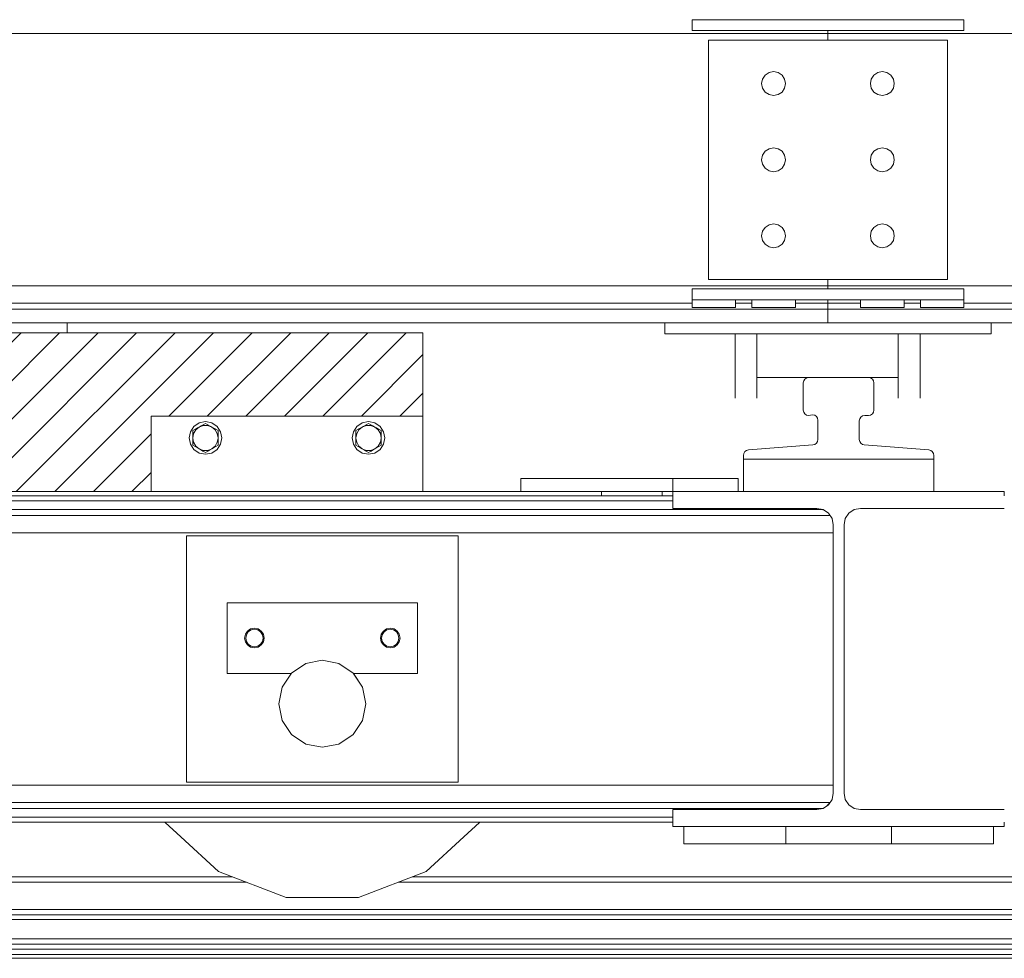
# Model space of a CAD drawing. Header units: millimetres. Extents: x 53056 to 116131, y -669674 to -625124.
# Tile 253 of 256: x 74194 to 75100, y -635887 to -635024. Entities that reach past the tile are written whole.
import ezdxf

# ---------------------------------------------------------------- set-up
doc = ezdxf.new("R2010")
doc.units = ezdxf.units.MM
doc.header["$MEASUREMENT"] = 0
doc.linetypes.add('DGN Style 1', pattern=[536.1990872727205, 0.8921781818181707, -535.3069090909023])
for name, color, linetype, lineweight in [('Main Cradle', 7, 'Continuous', 0), ('Main Cradle Blocks', 7, 'Continuous', 0), ('Main Cradle Rails', 7, 'Continuous', 0), ('Side Cradle Hydraulic Arm Support', 7, 'Continuous', 0), ('Side Cradle Stbd', 7, 'Continuous', 0)]:
    doc.layers.add(name, color=color, linetype=linetype, lineweight=lineweight)

# ---------------------------------------------------------------- blocks, each defined once
blk = doc.blocks.new('*U55')
at = {"linetype": 'Continuous', "lineweight": 0}
h = blk.add_hatch(dxfattribs=at)
h.set_pattern_fill('HATCH', color=30, style=0, pattern_type=2)
h.set_pattern_definition([(45, (-10474.299077, 12023.417446), (-17.71895608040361, 17.71895608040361), [])])
h.paths.add_polyline_path([(-10278.75592507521, 11940.97758303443), (-10278.75592507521, 12010.35817203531), (-10028.75592507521, 12010.35817203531), (-10028.75592507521, 12087.07755214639), (-10346.23674911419, 12087.07755214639), (-10355.95455786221, 12087.07755214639), (-10655.95455786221, 12087.07755214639), (-10828.75592507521, 12087.07755214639), (-10828.75592507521, 12010.35817203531), (-10703.75592507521, 12010.35817203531), (-10703.75592507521, 11940.97755214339), (-10346.23674911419, 11940.97755214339)])
at = {"color": 30, "linetype": 'Continuous', "lineweight": 0, "flags": 128}
blk.add_lwpolyline([(-10278.75592507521, 11940.97758303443), (-10278.75592507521, 12010.35817203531), (-10028.75592507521, 12010.35817203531), (-10028.75592507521, 12087.07755214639), (-10346.23674911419, 12087.07755214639), (-10355.95455786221, 12087.07755214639), (-10655.95455786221, 12087.07755214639), (-10828.75592507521, 12087.07755214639), (-10828.75592507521, 12010.35817203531), (-10703.75592507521, 12010.35817203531), (-10703.75592507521, 11940.97755214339), (-10346.23674911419, 11940.97755214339), (-10278.75592507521, 11940.97758303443)], close=True, dxfattribs=at)
at = {"layer": 'Main Cradle', "color": 7, "linetype": 'Continuous', "lineweight": 0}
for p, q in [((-9733.755925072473, 11940.97755214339), (-9733.755925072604, 11970.97755214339)), ((-9558.755925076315, 11940.97755214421), (-9558.755925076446, 11970.97755214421)), ((-9938.65951415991, 11940.97755214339), (-9938.65951415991, 11952.97755214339)), ((-9938.655925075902, 11940.97755214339), (-9938.655925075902, 11952.97755214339)), ((-9798.655925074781, 11940.97758324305), (-9798.655925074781, 11952.97755214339)), ((-9738.655925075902, 11940.97758303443), (-9738.655925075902, 11952.97755214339)), ((-11803.85230509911, 11940.97755214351), (-10346.23674911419, 11940.97755214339)), ((-10346.23674931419, 11940.97755214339), (-9938.65951415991, 11940.97755214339)), ((-9864.433065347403, 11940.97752125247), (-9864.433065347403, 11937.07758303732)), ((-9808.655925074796, 11940.97752125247), (-9808.655925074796, 11937.07758303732)), ((-10346.23674911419, 11937.07755214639), (-11943.855925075, 11937.07755214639)), ((-9798.655925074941, 11937.07755214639), (-10346.23674931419, 11937.07755214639)), ((-10054.56713735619, 11924.48560870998), (-10346.23674931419, 11924.48560870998)), ((-9660.91651307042, 11924.48560870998), (-10054.56713735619, 11924.48560870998)), ((-9659.684301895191, 11923.81589246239), (-9660.603684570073, 11924.39429550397)), ((-9660.586494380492, 11924.41871820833), (-9660.581028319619, 11924.41498905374)), ((-9655.701335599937, 11921.08587711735), (-9655.845727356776, 11921.25103895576)), ((-9655.702352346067, 11921.08657078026), (-9655.701335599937, 11921.08587711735)), ((-9655.404688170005, 11920.74655833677), (-9655.701335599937, 11921.08587711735)), ((-10139.22592507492, 11919.05730642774), (-10346.23674931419, 11919.05730642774)), ((-9654.275966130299, 11919.05730642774), (-10139.22592507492, 11919.05730642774)), ((-10139.22592507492, 11903.10817468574), (-10346.23674931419, 11903.10817468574)), ((-9651.205955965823, 11903.10817468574), (-10139.22592507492, 11903.10817468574)), ((-9996.255902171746, 11900.30945071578), (-10246.25590217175, 11900.30944724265)), ((-10246.25590217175, 11900.30944724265), (-10246.25589902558, 11673.84921775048)), ((-9996.255899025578, 11673.84922122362), (-9996.255902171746, 11900.30945071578)), ((-10033.75587666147, 11838.87933550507), (-10208.75587666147, 11838.87933307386)), ((-10208.75587666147, 11838.87933307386), (-10208.75587575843, 11773.87933307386)), ((-10033.75587575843, 11773.87933550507), (-10033.75587666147, 11838.87933550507)), ((-10183.75585292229, 11815.3793395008), (-10187.20000380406, 11814.69425524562)), ((-10189.41271717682, 11800.72247642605), (-10191.14689922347, 11803.31786319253)), ((-10058.75590397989, 11797.37934039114), (-10062.2000548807, 11798.06442455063)), ((-10058.75591420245, 11798.37933249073), (-10061.81738166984, 11798.98829618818)), ((-10055.31175309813, 11798.06442464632), (-10058.75590397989, 11797.37934039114)), ((-10208.75587575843, 11773.87933307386), (-10149.8216971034, 11773.8793338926)), ((-10149.82166013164, 11773.8793340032), (-10149.82166015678, 11773.87933405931)), ((-10149.82166008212, 11773.8793338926), (-10149.82166013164, 11773.8793340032)), ((-10149.54033362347, 11774.16348829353), (-10149.82165935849, 11773.87933497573)), ((-10149.82165935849, 11773.87933497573), (-10149.82165936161, 11773.87933498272)), ((-10084.30076728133, 11761.18666968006), (-10092.97167135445, 11774.16359429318)), ((-10092.69023835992, 11773.87933577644), (-10092.69023835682, 11773.87933576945)), ((-10092.69023771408, 11773.87933485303), (-10092.69023766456, 11773.87933474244)), ((-10092.69023766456, 11773.87933474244), (-10092.69023763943, 11773.87933468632)), ((-10092.69020061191, 11773.87933468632), (-10033.75587575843, 11773.87933550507)), ((-10085.0231241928, 11762.27954386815), (-10084.30505988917, 11761.19316421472)), ((-10084.30506001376, 11761.19316449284), (-10084.33911946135, 11761.24469398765)), ((-10081.25592684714, 11745.87946510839), (-10084.30068330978, 11761.18648840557)), ((-10149.54017035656, 11717.59502757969), (-10136.5632851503, 11708.92415035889)), ((-10136.5632851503, 11708.92415035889), (-10121.25594781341, 11705.8793318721)), ((-10246.25589902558, 11673.84921775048), (-9996.255899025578, 11673.84922122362)), ((-9652.365936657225, 11657.96182460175), (-9652.358409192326, 11657.98378156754)), ((-10139.22592507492, 11655.09779786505), (-10346.23674931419, 11655.09779786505)), ((-9654.275966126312, 11655.09779786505), (-10139.22592507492, 11655.09779786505)), ((-9660.59715863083, 11649.75078222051), (-9660.434404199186, 11649.83800948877)), ((-9656.720321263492, 11652.31968036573), (-9655.831606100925, 11653.20383362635)), ((-9655.831606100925, 11653.20383362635), (-9654.966184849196, 11654.06481254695)), ((-9798.655925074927, 11633.17755214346), (-9798.655925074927, 11641.69492971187)), ((-10346.23674911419, 11637.07755214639), (-11943.85592507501, 11637.07755214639)), ((-9798.655925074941, 11637.07755214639), (-10346.23674931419, 11637.07755214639)), ((-10266.0536230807, 11637.07752125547), (-10265.85665197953, 11636.68194997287)), ((-10265.85660172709, 11636.68189659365), (-10251.39858442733, 11623.50167268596)), ((-9788.655925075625, 11633.17752125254), (-9788.655925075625, 11623.50167268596)), ((-9694.854157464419, 11633.17752125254), (-9694.854157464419, 11623.50167268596)), ((-9597.65769268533, 11633.17752125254), (-9597.65769268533, 11623.50167268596)), ((-9503.85592507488, 11633.17752125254), (-9503.85592507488, 11623.50167268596)), ((-10251.39858464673, 11623.50167288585), (-10216.645430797, 11591.8199879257)), ((-10025.86636613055, 11591.81999056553), (-9991.113217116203, 11623.50167288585)), ((-9788.655925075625, 11623.50167288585), (-9788.655925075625, 11617.17755214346)), ((-9694.854157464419, 11623.50167288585), (-9694.854157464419, 11617.17755214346)), ((-9597.65769268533, 11623.50167288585), (-9597.65769268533, 11617.17755214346)), ((-9503.85592507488, 11623.50167288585), (-9503.85592507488, 11617.17755214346)), ((-10087.96046108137, 11567.76460903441), (-10025.86636613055, 11591.81999056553))]:
    blk.add_line(p, q, dxfattribs=at)
at = {"layer": 'Main Cradle', "color": 7, "linetype": 'Continuous', "lineweight": 0, "flags": 128}
for points in [[(-9733.755925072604, 11970.97755214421), (-9733.755925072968, 11970.97755214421), (-9733.755925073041, 11974.35030680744), (-9733.411479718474, 11976.17398741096), (-9732.425600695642, 11977.74640468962), (-9730.93412058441, 11978.85091391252), (-9729.142532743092, 11979.33533785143), (-9669.8693174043, 11983.93219581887), (-9668.077729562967, 11984.41661975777), (-9666.58624945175, 11985.52112898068), (-9665.600370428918, 11987.09354625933), (-9665.255925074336, 11988.91722686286), (-9665.255925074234, 12006.61005514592), (-9665.623198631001, 12008.49097133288), (-9666.671063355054, 12010.09556320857), (-9668.245578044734, 12011.18810110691), (-9670.115431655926, 12011.60808091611), (-9672.005925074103, 12011.29380364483), (-9673.896418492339, 12010.97952637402), (-9675.766272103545, 12011.39950618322), (-9677.340786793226, 12012.49204408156), (-9678.388651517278, 12014.09663595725), (-9678.755925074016, 12015.97755214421), (-9678.75592507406, 12040.97755214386), (-9678.375322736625, 12042.89096930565), (-9677.29145898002, 12044.51308604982), (-9675.669342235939, 12045.59694980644), (-9673.755925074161, 12045.97755214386), (-9618.755925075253, 12045.97755214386), (-9616.842507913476, 12045.59694980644), (-9615.220391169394, 12044.51308604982), (-9614.13652741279, 12042.89096930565), (-9613.755925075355, 12040.97755214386), (-9613.755925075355, 12015.97755214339), (-9614.13652741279, 12014.0641349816), (-9615.220391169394, 12012.44201823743), (-9616.842507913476, 12011.35815448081), (-9618.755925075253, 12010.97755214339), (-9622.255925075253, 12010.97755214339), (-9624.16934223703, 12010.59694980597), (-9625.791458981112, 12009.51308604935), (-9626.875322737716, 12007.8909693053), (-9627.255925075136, 12005.97755214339), (-9627.255925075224, 11988.91722686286), (-9626.911479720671, 11987.09354625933), (-9625.92560069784, 11985.52112898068), (-9624.434120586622, 11984.41661975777), (-9622.642532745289, 11983.93219581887), (-9563.369317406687, 11979.33533785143), (-9561.577729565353, 11978.85091391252), (-9560.086249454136, 11977.74640468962), (-9559.100370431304, 11976.17398741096), (-9558.755925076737, 11974.35030680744), (-9558.75592507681, 11970.97755214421)], [(-9558.755925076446, 11970.97755214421), (-9558.755925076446, 11970.97755214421), (-9733.755925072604, 11970.97755214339)], [(-9798.655925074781, 11952.97755214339), (-9938.655925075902, 11952.97755214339), (-9938.65951415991, 11952.97755214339), (-9938.65951415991, 11952.97755214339)], [(-9738.655925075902, 11952.97755214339), (-9738.655925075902, 11952.97755214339), (-9798.655925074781, 11952.97755214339)], [(-9798.656272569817, 11940.97755214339), (-9938.655925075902, 11940.97755214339), (-9938.65951415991, 11940.97755214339), (-9938.65951415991, 11940.97755214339)], [(-9798.655925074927, 11641.69492971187), (-9798.655925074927, 11648.57755214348), (-9666.405925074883, 11648.57755214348), (-9660.589136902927, 11649.73458324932), (-9655.657902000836, 11653.02952906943), (-9652.362956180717, 11657.96076397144), (-9651.205925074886, 11663.77755214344), (-9651.205925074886, 11910.37755214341), (-9652.362956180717, 11916.19434031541), (-9655.657902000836, 11921.12557521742), (-9660.589136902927, 11924.42052103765), (-9666.405925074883, 11925.57755214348), (-9798.655925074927, 11925.57755214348), (-9798.655925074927, 11940.97755214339), (-9493.855925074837, 11940.97755214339), (-9493.855925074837, 11937.07755214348)], [(-10346.23674911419, 11932.46017458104), (-10462.91153121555, 11932.46017458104), (-10871.25592507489, 11932.46017458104), (-11279.60031893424, 11932.46017458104), (-11687.9447127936, 11932.46017458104)], [(-9798.655925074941, 11932.46017458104), (-10054.56713735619, 11932.46017458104), (-10346.23674931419, 11932.46017458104)], [(-10346.23674911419, 11924.48560870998), (-10462.91153121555, 11924.48560870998), (-10871.25592507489, 11924.48560870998), (-11279.60031893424, 11924.48560870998), (-11687.9447127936, 11924.48560870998), (-12081.59533707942, 11924.48560870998)], [(-9660.604542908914, 11924.39447054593), (-9660.603684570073, 11924.39429550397), (-9660.671297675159, 11924.4368323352)], [(-9493.855925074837, 11925.57755214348), (-9493.855925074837, 11925.57755214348), (-9626.10592507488, 11925.57755214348), (-9631.922713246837, 11924.42052103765), (-9636.853948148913, 11921.12557521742), (-9640.148893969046, 11916.19434031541), (-9641.305925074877, 11910.37755214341), (-9641.305925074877, 11663.77755214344), (-9640.148893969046, 11657.96076397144), (-9636.853948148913, 11653.02952906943), (-9631.922713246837, 11649.73458324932), (-9626.10592507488, 11648.57755214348), (-9493.855925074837, 11648.57755214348), (-9493.855925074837, 11648.57755214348)], [(-10346.23674911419, 11919.05730642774), (-10627.24592507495, 11919.05730642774), (-11115.26592507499, 11919.05730642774), (-11603.28592507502, 11919.05730642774), (-12088.23588401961, 11919.05730642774)], [(-9652.353447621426, 11916.14637921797), (-9652.37339669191, 11916.18964035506), (-9652.403561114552, 11916.2550542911)], [(-10346.23674911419, 11903.10817468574), (-10627.24592507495, 11903.10817468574), (-11115.26592507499, 11903.10817468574), (-11603.28592507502, 11903.10817468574), (-12091.3058941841, 11903.10817468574)], [(-10187.20000380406, 11814.69425524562), (-10190.11981391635, 11812.74330044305), (-10192.07076863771, 11809.82349027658), (-10192.75585279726, 11806.37933937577), (-10192.07076854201, 11802.93518849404), (-10190.11981373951, 11800.01537838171), (-10187.20000357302, 11798.0644236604)], [(-10191.14689922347, 11803.31786319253), (-10191.75586300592, 11806.37933064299), (-10191.14689930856, 11809.44079811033), (-10189.41271733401, 11812.03618492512), (-10186.81733056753, 11813.77036697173), (-10183.75586311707, 11814.37933075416), (-10180.69439564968, 11813.77036705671), (-10178.09900883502, 11812.03618508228), (-10176.36482678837, 11809.44079831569), (-10175.75586300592, 11806.37933086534), (-10176.3648267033, 11803.31786339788), (-10176.3648267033, 11803.31786339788)], [(-10175.4409369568, 11802.93518872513), (-10175.4409369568, 11802.93518872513), (-10174.75585279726, 11806.37933962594), (-10175.4409370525, 11809.82349050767), (-10177.39189185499, 11812.74330062), (-10180.31170202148, 11814.69425534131), (-10183.75585292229, 11815.3793395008)], [(-10062.2000548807, 11798.06442455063), (-10062.2000548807, 11798.06442455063), (-10065.11986504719, 11800.01537927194), (-10067.07081984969, 11802.93518938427), (-10067.75590410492, 11806.37934026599), (-10067.07081994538, 11809.82349116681), (-10065.11986522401, 11812.74330133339), (-10062.20005511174, 11814.69425613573), (-10058.75590422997, 11815.37934039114), (-10055.31175332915, 11814.69425623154), (-10052.39194316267, 11812.74330151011), (-10050.44098836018, 11809.82349139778), (-10049.75590410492, 11806.37934051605), (-10050.44098826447, 11802.93518961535), (-10050.44098826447, 11802.93518961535)], [(-10061.81738166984, 11798.98829618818), (-10064.41276848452, 11800.72247816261), (-10066.14695053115, 11803.31786492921), (-10066.7559143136, 11806.37933237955), (-10066.14695061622, 11809.44079984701), (-10064.41276864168, 11812.03618666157), (-10061.8173818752, 11813.7703687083), (-10058.75591442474, 11814.37933249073), (-10055.69444695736, 11813.7703687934), (-10053.0990601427, 11812.03618681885)], [(-10053.0990601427, 11812.03618681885), (-10053.0990601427, 11812.03618681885), (-10051.36487809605, 11809.44080005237), (-10050.7559143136, 11806.37933260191), (-10051.36487801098, 11803.31786513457), (-10051.36487801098, 11803.31786513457)], [(-10187.20000357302, 11798.0644236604), (-10183.75585267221, 11797.3793395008), (-10180.31170179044, 11798.06442375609), (-10177.39189167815, 11800.01537855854), (-10175.4409369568, 11802.93518872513)], [(-10176.3648267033, 11803.31786339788), (-10178.09900867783, 11800.72247658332), (-10180.69439544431, 11798.9882945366), (-10183.75586289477, 11798.37933075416), (-10186.81733036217, 11798.9882944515)], [(-10051.36487801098, 11803.31786513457), (-10053.09905998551, 11800.72247831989), (-10055.69444675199, 11798.98829627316), (-10058.75591420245, 11798.37933249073)], [(-10050.44098826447, 11802.93518961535), (-10052.39194298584, 11800.01537944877), (-10055.31175309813, 11798.06442464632)], [(-10186.81733036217, 11798.9882944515), (-10186.81733036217, 11798.9882944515), (-10189.41271717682, 11800.72247642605)], [(-10105.94861158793, 11782.8345133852), (-10121.25594892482, 11785.8793318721), (-10136.56328617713, 11782.83451295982), (-10149.54022000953, 11774.16360272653), (-10158.21112988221, 11761.18666865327)], [(-10084.30417379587, 11761.19182349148), (-10092.69023835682, 11773.87933576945), (-10092.97167751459, 11774.16360351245), (-10105.94856272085, 11782.83448073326)], [(-10092.69023835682, 11773.87933576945), (-10092.97167761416, 11774.16360373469), (-10092.97167775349, 11774.16360382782)], [(-10158.21112988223, 11761.18666865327), (-10158.21112988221, 11761.18666865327), (-10161.25594836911, 11745.87933131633)], [(-10121.25594781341, 11705.8793318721), (-10105.9486105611, 11708.92415078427), (-10092.9716767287, 11717.59506101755), (-10084.300766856, 11730.57199509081), (-10081.25594836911, 11745.87933242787), (-10084.30076728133, 11761.18666968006), (-10084.30092925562, 11761.18691473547)], [(-10161.25594836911, 11745.87933131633), (-10161.25594836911, 11745.87933131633), (-10158.2111294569, 11730.57199406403), (-10158.21112861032, 11730.57199279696)], [(-10084.30071851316, 11730.57199293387), (-10084.30071851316, 11730.57199293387), (-10081.25591493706, 11745.87925530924)], [(-10158.21112329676, 11730.57198484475), (-10149.54021922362, 11717.59506023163), (-10149.54021856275, 11717.59505979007)], [(-10092.97163512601, 11717.59505435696), (-10092.97162838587, 11717.59505886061), (-10084.30071851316, 11730.57199293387)], [(-10346.23674911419, 11671.04692960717), (-10627.24592507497, 11671.04692960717), (-11115.26592507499, 11671.04692960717), (-11603.28592507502, 11671.04692960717)], [(-9651.205955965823, 11671.04692960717), (-10139.22592507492, 11671.04692960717), (-10346.23674931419, 11671.04692960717)], [(-10346.23674911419, 11655.09779786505), (-10627.24592507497, 11655.09779786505), (-11115.26592507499, 11655.09779786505), (-11603.28592507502, 11655.09779786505), (-12088.23588402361, 11655.09779786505)], [(-11687.94471280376, 11649.66949558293), (-11279.6003189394, 11649.66949558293), (-10871.25592507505, 11649.66949558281), (-10462.91153121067, 11649.66949558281), (-10346.23674911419, 11649.66949558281)], [(-10346.23674931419, 11649.66949558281), (-10054.56713734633, 11649.66949558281), (-9660.91651304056, 11649.66949558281)], [(-9660.649863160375, 11649.72253554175), (-9660.59715863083, 11649.75078222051), (-9660.598208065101, 11649.75057026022)], [(-11687.94471280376, 11641.69492971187), (-11279.6003189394, 11641.69492971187), (-10871.25592507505, 11641.69492971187), (-10462.91153121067, 11641.69492971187), (-10346.23674911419, 11641.69492971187)], [(-10346.23674931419, 11641.69492971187), (-10054.56713734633, 11641.69492971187), (-9798.655925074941, 11641.69492971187)], [(-10266.05357425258, 11637.07752125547), (-10265.85659625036, 11636.68193611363), (-10251.39853559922, 11623.50167268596)], [(-9991.113217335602, 11623.50167268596), (-9976.655153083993, 11636.68194013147), (-9976.458177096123, 11637.07752125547)], [(-9493.855925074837, 11637.07755214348), (-9493.855925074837, 11633.17755214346), (-9798.655925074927, 11633.17755214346)], [(-10251.3985358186, 11623.50167288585), (-10216.64538195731, 11591.81998791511), (-10154.55128633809, 11567.76460810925)], [(-9788.655925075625, 11617.17755214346), (-9694.854157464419, 11617.17755214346), (-9686.99818754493, 11617.17755214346), (-9673.299685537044, 11617.17755214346), (-9655.723047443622, 11617.17755214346), (-9636.788802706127, 11617.17755214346), (-9619.212164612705, 11617.17755214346), (-9605.513662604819, 11617.17755214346), (-9597.65769268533, 11617.17755214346), (-9503.85592507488, 11617.17755214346), (-9503.85592507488, 11617.17755214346)], [(-10154.55128633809, 11567.76460810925), (-10154.55128633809, 11567.76460810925), (-10087.96046108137, 11567.76460903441)]]:
    blk.add_lwpolyline(points, dxfattribs=at)
at = {"layer": 'Main Cradle Blocks', "color": 7, "linetype": 'Continuous', "lineweight": 0}
for p, q in [((-10346.23674911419, 12087.07755214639), (-10828.75592507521, 12087.07755214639)), ((-10028.75592507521, 12087.07755214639), (-10346.23674931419, 12087.07755214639)), ((-10028.75592507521, 12010.35820292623), (-10028.75592507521, 12087.07755214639)), ((-10278.75592507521, 12010.35817203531), (-10278.75592507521, 11940.97758303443)), ((-10028.75592507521, 12010.35817203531), (-10278.75592507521, 12010.35817203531)), ((-10234.49617656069, 12004.21636502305), (-10228.75592507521, 12005.35817203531)), ((-10230.89227378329, 12002.49975053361), (-10228.75592507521, 12003.73317203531)), ((-10228.75592507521, 12003.73317203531), (-10226.59788198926, 12002.48722527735)), ((-10226.59785344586, 12002.48720879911), (-10226.45590891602, 12002.40525708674)), ((-10080.91399670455, 12002.48720879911), (-10081.0559412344, 12002.40525708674)), ((-10078.75592507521, 12003.73317203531), (-10080.91396816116, 12002.48722527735)), ((-10073.01567358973, 12004.21636502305), (-10078.75592507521, 12005.35817203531)), ((-10076.61957636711, 12002.49975053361), (-10078.75592507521, 12003.73317203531)), ((-10028.75592507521, 12010.35817203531), (-10028.75592507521, 11940.97758303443)), ((-10240.33901485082, 11997.04567203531), (-10238.18097176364, 11998.29161879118)), ((-10240.33901485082, 11990.35817203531), (-10239.64874244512, 11994.29701685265)), ((-10238.18094322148, 11998.29163527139), (-10238.03899869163, 11998.37358698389)), ((-10234.547469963, 12000.38942203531), (-10230.79119408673, 12001.76105100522)), ((-10222.96438018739, 12000.38942203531), (-10219.89837671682, 11997.82220618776)), ((-10219.30918400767, 11998.27909353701), (-10217.17283529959, 11997.04567203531)), ((-10217.17283529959, 11994.68896405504), (-10217.17283529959, 11997.04567203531)), ((-10088.20266614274, 11998.27909353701), (-10090.33901485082, 11997.04567203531)), ((-10090.33901485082, 11994.68896405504), (-10090.33901485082, 11997.04567203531)), ((-10084.54746996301, 12000.38942203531), (-10087.61347343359, 11997.82220618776)), ((-10072.9643801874, 12000.38942203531), (-10076.72065606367, 12001.76105100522)), ((-10069.33090692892, 11998.29163527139), (-10069.47285145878, 11998.37358698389)), ((-10067.17283529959, 11997.04567203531), (-10069.33087838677, 11998.29161879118)), ((-10067.17283529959, 11990.35817203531), (-10067.86310770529, 11994.29701685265)), ((-10240.33901485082, 11992.73225759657), (-10240.33901485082, 11990.35817203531)), ((-10240.33901485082, 11983.67067203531), (-10240.33901485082, 11985.3917636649)), ((-10217.17283529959, 11990.1272822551), (-10217.86310770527, 11986.41932721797)), ((-10217.17283529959, 11985.3917636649), (-10217.17283529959, 11983.67067203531)), ((-10090.33901485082, 11990.1272822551), (-10089.64874244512, 11986.41932721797)), ((-10090.33901485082, 11985.3917636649), (-10090.33901485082, 11983.67067203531)), ((-10067.17283529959, 11992.73225759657), (-10067.17283529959, 11990.35817203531)), ((-10067.17283529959, 11983.67067203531), (-10067.17283529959, 11985.3917636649)), ((-10240.33901485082, 11983.67067203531), (-10238.20266614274, 11982.43725053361)), ((-10238.20266614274, 11982.43725053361), (-10237.54726053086, 11982.05885192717)), ((-10234.547469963, 11980.32692203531), (-10237.61347343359, 11982.89413788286)), ((-10234.547469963, 11980.32692203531), (-10230.79119408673, 11978.9552930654)), ((-10230.91399670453, 11978.22913527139), (-10231.05594123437, 11978.31108698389)), ((-10228.75592507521, 11976.98317203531), (-10230.91396816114, 11978.22911879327)), ((-10226.61957636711, 11978.21659353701), (-10228.75592507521, 11976.98317203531)), ((-10219.33087838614, 11982.42472527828), (-10219.47285145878, 11982.34275708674)), ((-10219.47285145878, 11982.34275708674), (-10219.33087838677, 11982.42472527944)), ((-10219.33087838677, 11982.42472527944), (-10217.17283529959, 11983.67067203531)), ((-10090.33901485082, 11983.67067203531), (-10088.18097176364, 11982.42472527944)), ((-10088.18097176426, 11982.42472527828), (-10088.03899869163, 11982.34275708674)), ((-10088.03899869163, 11982.34275708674), (-10088.18097176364, 11982.42472527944)), ((-10080.89227378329, 11978.21659353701), (-10078.75592507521, 11976.98317203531)), ((-10078.75592507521, 11976.98317203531), (-10076.59788198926, 11978.22911879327)), ((-10072.9643801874, 11980.32692203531), (-10076.72065606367, 11978.9552930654)), ((-10076.59785344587, 11978.22913527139), (-10076.45590891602, 11978.31108698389)), ((-10072.9643801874, 11980.32692203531), (-10069.89837671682, 11982.89413788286)), ((-10069.30918400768, 11982.43725053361), (-10069.96458961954, 11982.05885192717)), ((-10069.30918400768, 11982.43725053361), (-10067.17283529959, 11983.67067203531))]:
    blk.add_line(p, q, dxfattribs=at)
at = {"layer": 'Main Cradle Blocks', "color": 7, "linetype": 'Continuous', "lineweight": 0, "flags": 128}
for points in [[(-10228.75592507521, 12005.35817203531), (-10223.01567358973, 12004.21636502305), (-10218.14932335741, 12000.96477375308), (-10214.89773208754, 11996.0984235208), (-10213.75592507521, 11990.35817203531), (-10214.89773208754, 11984.61792054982), (-10218.14932335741, 11979.75157031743), (-10223.01567358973, 11976.49997904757), (-10228.75592507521, 11975.35817203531), (-10234.49617656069, 11976.49997904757), (-10239.36252679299, 11979.75157031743), (-10242.61411806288, 11984.61792054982), (-10243.75592507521, 11990.35817203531), (-10242.61411806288, 11996.0984235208), (-10239.36252679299, 12000.96477375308), (-10234.49617656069, 12004.21636502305)], [(-10238.18097176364, 11998.29161879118), (-10238.03899869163, 11998.37358698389), (-10236.02373216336, 11999.53710165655), (-10235.28929621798, 11999.96112844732), (-10234.547469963, 12000.38942203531), (-10232.58953328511, 12001.51983730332), (-10231.54767939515, 12002.12135192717), (-10230.89227378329, 12002.49975053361)], [(-10226.59788198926, 12002.48722527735), (-10226.45590891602, 12002.40525708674), (-10224.44064238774, 12001.24174241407), (-10223.70620644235, 12000.8177156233), (-10222.96438018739, 12000.38942203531), (-10221.0064435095, 11999.25900676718), (-10219.96458961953, 11998.65749214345)], [(-10073.01567358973, 12004.21636502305), (-10068.1493233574, 12000.96477375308), (-10064.89773208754, 11996.0984235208), (-10063.75592507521, 11990.35817203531), (-10064.89773208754, 11984.61792054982), (-10068.1493233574, 11979.75157031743), (-10073.01567358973, 11976.49997904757), (-10078.75592507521, 11975.35817203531), (-10084.49617656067, 11976.49997904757), (-10089.36252679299, 11979.75157031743), (-10092.61411806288, 11984.61792054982), (-10093.75592507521, 11990.35817203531), (-10092.61411806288, 11996.0984235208), (-10089.36252679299, 12000.96477375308), (-10084.49617656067, 12004.21636502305), (-10078.75592507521, 12005.35817203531)], [(-10088.20266614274, 11998.27909353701), (-10087.54726053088, 11998.65749214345), (-10086.50540664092, 11999.25900676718), (-10084.54746996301, 12000.38942203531), (-10083.80564370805, 12000.8177156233), (-10083.07120776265, 12001.24174241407), (-10081.0559412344, 12002.40525708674), (-10080.91396816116, 12002.48722527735)], [(-10076.61957636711, 12002.49975053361), (-10075.96417075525, 12002.12135192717), (-10074.92231686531, 12001.51983730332), (-10072.9643801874, 12000.38942203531), (-10072.22255393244, 11999.96112844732), (-10071.48811798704, 11999.53710165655), (-10069.47285145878, 11998.37358698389), (-10069.33087838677, 11998.29161879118)], [(-10240.33901485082, 11997.04567203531), (-10240.33901485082, 11994.68896405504), (-10240.3390148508, 11994.5506673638), (-10240.33901485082, 11992.73225759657)], [(-10239.64874244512, 11994.29701685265), (-10237.61347343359, 11997.82220618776), (-10234.547469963, 12000.38942203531)], [(-10230.79119408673, 12001.76105100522), (-10226.72065606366, 12001.76105100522), (-10222.96438018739, 12000.38942203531)], [(-10219.96458961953, 11998.65749214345), (-10219.96458961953, 11998.65749214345), (-10219.30918400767, 11998.27909353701)], [(-10219.89837671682, 11997.82220618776), (-10217.86310770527, 11994.29701685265), (-10217.17283529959, 11990.35817203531)], [(-10217.17283529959, 11985.3917636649), (-10217.17283529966, 11986.14774867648), (-10217.17283529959, 11987.9344735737), (-10217.17283529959, 11990.1272822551), (-10217.17283529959, 11990.35817203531), (-10217.17283529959, 11992.37780137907), (-10217.17283529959, 11994.55140160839), (-10217.17283529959, 11994.68896405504)], [(-10090.33901485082, 11990.35817203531), (-10089.64874244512, 11994.29701685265), (-10087.61347343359, 11997.82220618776)], [(-10090.33901485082, 11994.68896405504), (-10090.33901485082, 11994.55140160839), (-10090.33901485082, 11992.37780137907), (-10090.33901485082, 11990.35817203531), (-10090.33901485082, 11990.1272822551), (-10090.33901485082, 11987.9344735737), (-10090.33901485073, 11986.14774867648), (-10090.33901485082, 11985.3917636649)], [(-10084.54746996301, 12000.38942203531), (-10080.79119408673, 12001.76105100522), (-10076.72065606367, 12001.76105100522)], [(-10072.9643801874, 12000.38942203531), (-10069.89837671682, 11997.82220618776), (-10067.86310770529, 11994.29701685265)], [(-10067.17283529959, 11992.73225759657), (-10067.17283529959, 11994.5506673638), (-10067.17283529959, 11994.68896405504), (-10067.17283529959, 11997.04567203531)], [(-10240.33901485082, 11985.3917636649), (-10240.3390148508, 11986.1495671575), (-10240.33901485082, 11987.77890698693), (-10240.33901485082, 11990.1272822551), (-10240.33901485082, 11990.35817203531)], [(-10237.61347343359, 11982.89413788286), (-10239.64874244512, 11986.41932721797), (-10240.33901485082, 11990.1272822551)], [(-10217.86310770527, 11986.41932721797), (-10219.89837671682, 11982.89413788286), (-10222.594222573, 11980.54063263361)], [(-10084.91762757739, 11980.54063263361), (-10087.61347343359, 11982.89413788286), (-10089.64874244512, 11986.41932721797)], [(-10067.17283529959, 11990.1272822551), (-10067.86310770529, 11986.41932721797), (-10069.89837671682, 11982.89413788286)], [(-10067.17283529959, 11990.35817203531), (-10067.17283529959, 11990.1272822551), (-10067.17283529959, 11987.77890698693), (-10067.17283529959, 11986.1495671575), (-10067.17283529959, 11985.3917636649)], [(-10237.54726053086, 11982.05885192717), (-10236.50540664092, 11981.45733730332), (-10234.547469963, 11980.32692203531)], [(-10234.547469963, 11980.32692203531), (-10234.547469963, 11980.32692203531), (-10233.80564370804, 11979.89862844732), (-10233.07120776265, 11979.47460165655)], [(-10233.07120776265, 11979.47460165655), (-10233.07120776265, 11979.47460165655), (-10231.05594123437, 11978.31108698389), (-10230.91396816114, 11978.22911879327)], [(-10230.79119408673, 11978.9552930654), (-10226.72065606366, 11978.9552930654), (-10222.96438018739, 11980.32692203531)], [(-10226.61957636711, 11978.21659353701), (-10225.96417075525, 11978.59499214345), (-10224.9223168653, 11979.19650676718), (-10222.96438018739, 11980.32692203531)], [(-10222.96438018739, 11980.32692203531), (-10222.96438018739, 11980.32692203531), (-10222.594222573, 11980.54063263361), (-10222.22255393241, 11980.7552156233), (-10221.48811798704, 11981.17924241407), (-10219.47285145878, 11982.34275708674)], [(-10088.03899869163, 11982.34275708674), (-10086.02373216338, 11981.17924241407), (-10085.28929621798, 11980.7552156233), (-10084.91762757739, 11980.54063263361), (-10084.54746996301, 11980.32692203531), (-10082.58953328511, 11979.19650676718), (-10081.54767939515, 11978.59499214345), (-10080.89227378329, 11978.21659353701)], [(-10084.54746996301, 11980.32692203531), (-10080.79119408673, 11978.9552930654), (-10076.72065606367, 11978.9552930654)], [(-10076.59788198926, 11978.22911879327), (-10076.45590891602, 11978.31108698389), (-10074.44064238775, 11979.47460165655), (-10073.70620644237, 11979.89862844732), (-10072.9643801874, 11980.32692203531), (-10071.0064435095, 11981.45733730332), (-10069.96458961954, 11982.05885192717)]]:
    blk.add_lwpolyline(points, dxfattribs=at)
at = {"layer": 'Main Cradle Rails', "color": 7, "linetype": 'Continuous', "lineweight": 0}
for p, q in [((-11538.61958383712, 11586.87933437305), (-10346.23674911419, 11586.87933437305)), ((-10346.23674931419, 11586.87933437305), (-10203.89217004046, 11586.87933437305)), ((-10038.61958383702, 11586.87933437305), (-9253.892218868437, 11586.87933437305)), ((-11551.52607107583, 11581.87933437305), (-10346.23674911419, 11581.87933437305)), ((-10346.23674931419, 11581.87933437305), (-10190.98568173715, 11581.87933437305)), ((-10051.52607107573, 11581.87933437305), (-9240.98573056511, 11581.87933437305)), ((-17845.06221428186, 11556.8793343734), (-10346.23674911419, 11556.8793343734)), ((-10346.23674911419, 11551.88130860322), (-17845.06221428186, 11551.88130860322)), ((-10346.23674931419, 11556.8793343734), (-2847.411284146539, 11556.8793343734)), ((-2847.411284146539, 11551.88130860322), (-10346.23674931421, 11551.88130860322)), ((-17845.06221428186, 11547.51183737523), (-10346.23674911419, 11547.51183737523)), ((-10346.23674931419, 11547.51183737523), (-2847.411284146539, 11547.51183737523)), ((-17845.06221428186, 11529.81900909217), (-10346.23674911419, 11529.81900909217)), ((-17845.06221428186, 11524.83397804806), (-10346.23674911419, 11524.83397804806)), ((-10346.23674931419, 11529.81900909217), (-2847.411284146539, 11529.81900909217)), ((-10346.23674931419, 11524.83397804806), (-2847.411284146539, 11524.83397804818)), ((-17845.06221428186, 11520.23712008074), (-10346.23674911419, 11520.23712008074)), ((-17845.06221428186, 11515.25208903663), (-10346.23674911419, 11515.25208903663)), ((-10346.23674931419, 11520.23712008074), (-2847.411284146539, 11520.23712008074)), ((-10346.23674931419, 11515.25208903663), (-2847.411284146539, 11515.25208903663)), ((-17845.06221428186, 11511.8793343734), (-10346.23674911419, 11511.8793343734)), ((-10346.23674931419, 11511.8793343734), (-2847.411284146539, 11511.8793343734))]:
    blk.add_line(p, q, dxfattribs=at)
at = {"layer": 'Side Cradle Hydraulic Arm Support', "color": 7, "linetype": 'Continuous', "lineweight": 0}
blk.add_line((-10355.95455786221, 12087.07758303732), (-10355.95455786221, 12096.17573902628), dxfattribs=at)
at = {"layer": 'Side Cradle Stbd', "color": 7, "linetype": 'Continuous', "lineweight": 0}
for p, q in [((-9781.096110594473, 12374.93001227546), (-9781.096110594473, 12364.93001227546)), ((-9781.096110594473, 12374.93001227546), (-9531.096110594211, 12374.93001227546)), ((-9531.096110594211, 12364.93001227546), (-9531.096110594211, 12374.93001227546)), ((-9531.096110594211, 12364.93001227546), (-9781.096110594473, 12364.93001227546)), ((-12105.81300512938, 12362.20639245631), (-10346.23674911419, 12362.20639245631)), ((-10346.23674931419, 12362.20639245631), (-9656.096110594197, 12362.20639245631)), ((-9766.096110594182, 12281.1757699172), (-9766.096110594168, 12356.1757699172)), ((-9706.096110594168, 12356.1757699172), (-9766.096110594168, 12356.1757699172)), ((-9706.096110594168, 12356.1757699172), (-9656.096110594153, 12356.1757699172)), ((-9656.096110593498, 12362.20639245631), (-7206.379216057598, 12362.20639245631)), ((-9606.096110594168, 12327.1757699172), (-9601.886592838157, 12326.33844477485)), ((-9701.886592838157, 12306.01309505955), (-9698.317936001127, 12308.39759532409)), ((-9601.886592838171, 12236.01309505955), (-9598.317936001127, 12238.39759532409)), ((-9706.096110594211, 12235.1757699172), (-9701.8865928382, 12236.01309505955)), ((-9698.31793600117, 12168.39759532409), (-9695.933435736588, 12171.96625216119)), ((-9616.258785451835, 12171.96625216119), (-9613.874285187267, 12168.39759532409)), ((-9546.096110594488, 12150.6757699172), (-9546.096110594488, 12136.1757699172)), ((-12105.81300512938, 12130.14514737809), (-10346.23674911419, 12130.14514737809)), ((-10346.23674931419, 12130.14514737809), (-9656.096110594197, 12130.14514737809)), ((-9656.096110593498, 12130.14514737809), (-7206.379216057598, 12130.14514737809)), ((-9546.096110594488, 12136.1757699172), (-9570.596110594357, 12136.1757699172)), ((-9781.09611059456, 12127.42152755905), (-9781.09611059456, 12117.42152755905)), ((-9781.09611059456, 12127.42152755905), (-9531.096110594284, 12127.42152755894)), ((-9531.096110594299, 12117.42152755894), (-9531.096110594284, 12127.42152755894)), ((-11980.81297423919, 12114.19601563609), (-10346.23674911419, 12114.19601563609)), ((-10346.23674931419, 12114.19601563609), (-9781.09614148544, 12114.19601563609)), ((-9531.096110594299, 12117.42152755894), (-9781.09611059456, 12117.42152755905)), ((-9781.096110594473, 12110.42152755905), (-9781.096110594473, 12117.42149664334)), ((-9741.096110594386, 12117.42149666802), (-9741.096110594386, 12110.42152755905)), ((-9741.096079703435, 12114.19601563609), (-9726.09614148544, 12114.19601563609)), ((-9726.096110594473, 12110.42152755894), (-9726.096110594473, 12117.42149666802)), ((-9686.096110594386, 12117.42149666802), (-9686.096110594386, 12110.42152755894)), ((-9686.096079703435, 12114.19601563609), (-9656.096110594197, 12114.19601563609)), ((-9656.096110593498, 12114.19601563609), (-9626.09614148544, 12114.19601563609)), ((-9626.096110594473, 12117.42149666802), (-9626.096110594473, 12110.42152755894)), ((-9586.096110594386, 12110.42152755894), (-9586.096110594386, 12117.42149666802)), ((-9586.096079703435, 12114.19601563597), (-9571.09614148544, 12114.19601563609)), ((-9571.096110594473, 12117.42149666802), (-9571.096110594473, 12110.42152755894)), ((-9531.096110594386, 12110.42152755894), (-9531.096110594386, 12117.42149666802)), ((-9531.096079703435, 12114.19601563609), (-7331.379246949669, 12114.19601563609)), ((-12105.81300512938, 12108.76771335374), (-10346.23674911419, 12108.76771335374)), ((-10346.23674931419, 12108.76771335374), (-9656.096110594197, 12108.76771335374)), ((-9741.096110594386, 12110.42152755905), (-9781.096110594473, 12110.42152755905)), ((-9686.096110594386, 12110.42152755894), (-9726.096110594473, 12110.42152755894)), ((-9656.096110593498, 12108.76771335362), (-7206.379216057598, 12108.76771335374)), ((-9656.096110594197, 12100.79314748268), (-9656.096110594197, 12103.7066359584)), ((-9626.096110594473, 12110.42152755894), (-9586.096110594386, 12110.42152755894)), ((-9571.096110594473, 12110.42152755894), (-9531.096110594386, 12110.42152755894)), ((-12105.81300512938, 12096.1757699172), (-10346.23674911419, 12096.1757699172)), ((-10346.23674931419, 12096.1757699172), (-9656.096110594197, 12096.1757699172)), ((-9806.096110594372, 12096.17573902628), (-9806.096110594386, 12086.1757699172)), ((-9656.096110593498, 12096.1757699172), (-7206.379216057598, 12096.1757699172)), ((-9506.096110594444, 12096.17573902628), (-9506.096110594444, 12086.1757699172)), ((-9806.096110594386, 12086.1757699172), (-9506.096110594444, 12086.1757699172)), ((-9741.379239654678, 12086.17573902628), (-9741.37923892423, 12050.91828153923)), ((-9741.379237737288, 12050.91820833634), (-9741.379237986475, 12086.17573902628)), ((-9721.379239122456, 12085.79708984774), (-9721.379239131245, 12086.17573902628)), ((-9591.37921332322, 12050.91820833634), (-9591.379213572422, 12086.17573902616)), ((-9571.379215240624, 12086.17573902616), (-9571.379214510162, 12050.91823950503)), ((-9741.37923892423, 12050.91817744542), (-9741.379238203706, 12026.86287462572)), ((-9741.379237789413, 12026.8628268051), (-9741.379237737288, 12050.91820833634)), ((-9591.379213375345, 12026.8628268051), (-9591.37921332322, 12050.91820833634)), ((-9571.379214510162, 12050.91815886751), (-9571.379213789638, 12026.86282615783)), ((-9721.379238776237, 12045.97752016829), (-9721.379238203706, 12026.86282615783)), ((-9673.756084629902, 12045.9775519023), (-9721.379206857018, 12045.97755124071)), ((-9591.379244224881, 12045.97755304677), (-9618.755769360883, 12045.97755266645)), ((-9591.379214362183, 12045.97752215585), (-9591.379213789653, 12026.86287462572))]:
    blk.add_line(p, q, dxfattribs=at)
at = {"layer": 'Side Cradle Stbd', "color": 7, "linetype": 'Continuous', "lineweight": 0, "flags": 128}
for points in [[(-9656.096110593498, 12356.17581416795), (-9656.096110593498, 12362.20639245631), (-9656.096110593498, 12364.92998138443)], [(-9656.096110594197, 12362.20639245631), (-9656.096110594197, 12362.20639245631), (-9656.096110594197, 12364.92998138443)], [(-9546.096110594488, 12150.6757699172), (-9546.096110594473, 12211.1757699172), (-9546.096110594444, 12281.1757699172), (-9546.096110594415, 12356.1757699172), (-9570.596110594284, 12356.1757699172), (-9656.096110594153, 12356.1757699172)], [(-9701.886592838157, 12306.01309505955), (-9706.096110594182, 12305.1757699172), (-9710.305628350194, 12306.01309505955), (-9713.874285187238, 12308.39759532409), (-9716.258785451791, 12311.96625216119), (-9717.096110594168, 12316.1757699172), (-9716.258785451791, 12320.38528767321), (-9713.874285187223, 12323.95394451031), (-9710.305628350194, 12326.33844477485), (-9706.096110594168, 12327.1757699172), (-9701.886592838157, 12326.33844477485), (-9698.317936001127, 12323.95394451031), (-9695.933435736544, 12320.38528767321), (-9695.096110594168, 12316.1757699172), (-9695.933435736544, 12311.96625216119), (-9698.317936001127, 12308.39759532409)], [(-9606.096110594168, 12327.1757699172), (-9610.30562835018, 12326.33844477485), (-9613.874285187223, 12323.95394451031), (-9616.258785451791, 12320.38528767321), (-9617.096110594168, 12316.1757699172), (-9616.258785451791, 12311.96625216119), (-9613.874285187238, 12308.39759532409), (-9610.305628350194, 12306.01309505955), (-9606.096110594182, 12305.1757699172), (-9601.886592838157, 12306.01309505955), (-9598.317936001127, 12308.39759532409), (-9595.933435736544, 12311.96625216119), (-9595.096110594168, 12316.1757699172), (-9595.933435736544, 12320.38528767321), (-9598.317936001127, 12323.9539445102), (-9601.886592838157, 12326.33844477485)], [(-9766.096110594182, 12281.1757699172), (-9766.096110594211, 12211.1757699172), (-9766.09611059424, 12150.6757699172), (-9766.09611059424, 12136.1757699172), (-9706.09611059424, 12136.1757699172), (-9656.09611059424, 12136.1757699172), (-9570.596110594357, 12136.1757699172)], [(-9706.096110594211, 12235.1757699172), (-9710.305628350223, 12236.01309505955), (-9713.874285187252, 12238.39759532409), (-9716.258785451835, 12241.96625216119), (-9717.096110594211, 12246.1757699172), (-9716.258785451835, 12250.38528767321), (-9713.874285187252, 12253.95394451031), (-9710.305628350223, 12256.33844477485), (-9706.096110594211, 12257.1757699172), (-9701.886592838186, 12256.33844477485), (-9698.317936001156, 12253.95394451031), (-9695.933435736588, 12250.38528767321), (-9695.096110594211, 12246.1757699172), (-9695.933435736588, 12241.96625216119), (-9698.317936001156, 12238.39759532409), (-9701.8865928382, 12236.01309505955)], [(-9601.886592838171, 12236.01309505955), (-9606.096110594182, 12235.1757699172), (-9610.305628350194, 12236.01309505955), (-9613.874285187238, 12238.39759532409), (-9616.258785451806, 12241.96625216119), (-9617.096110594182, 12246.1757699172), (-9616.258785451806, 12250.38528767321), (-9613.874285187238, 12253.95394451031), (-9610.305628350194, 12256.33844477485), (-9606.096110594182, 12257.1757699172), (-9601.886592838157, 12256.33844477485), (-9598.317936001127, 12253.9539445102), (-9595.933435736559, 12250.38528767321), (-9595.096110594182, 12246.1757699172), (-9595.933435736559, 12241.96625216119), (-9598.317936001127, 12238.39759532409)], [(-9698.31793600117, 12168.39759532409), (-9701.8865928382, 12166.01309505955), (-9706.096110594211, 12165.1757699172), (-9710.305628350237, 12166.01309505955), (-9713.874285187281, 12168.39759532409), (-9716.258785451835, 12171.96625216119), (-9717.096110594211, 12176.1757699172), (-9716.258785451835, 12180.38528767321), (-9713.874285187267, 12183.95394451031), (-9710.305628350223, 12186.33844477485), (-9706.096110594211, 12187.1757699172), (-9701.8865928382, 12186.33844477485), (-9698.31793600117, 12183.95394451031), (-9695.933435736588, 12180.38528767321), (-9695.096110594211, 12176.1757699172), (-9695.933435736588, 12171.96625216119)], [(-9616.258785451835, 12171.96625216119), (-9617.096110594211, 12176.1757699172), (-9616.258785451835, 12180.38528767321), (-9613.874285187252, 12183.95394451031), (-9610.305628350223, 12186.33844477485), (-9606.096110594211, 12187.1757699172), (-9601.8865928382, 12186.33844477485), (-9598.317936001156, 12183.9539445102), (-9595.933435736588, 12180.38528767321), (-9595.096110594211, 12176.1757699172), (-9595.933435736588, 12171.96625216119), (-9598.317936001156, 12168.39759532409), (-9601.8865928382, 12166.01309505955), (-9606.096110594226, 12165.1757699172), (-9610.305628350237, 12166.01309505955), (-9613.874285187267, 12168.39759532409)], [(-9656.096110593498, 12127.42155844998), (-9656.096110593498, 12130.14514737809), (-9656.096110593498, 12136.17573858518)], [(-9656.096110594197, 12127.42155844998), (-9656.096110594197, 12130.14514737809), (-9656.096110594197, 12130.14514737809)], [(-9656.096110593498, 12100.79314748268), (-9656.096110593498, 12103.7066359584), (-9656.096110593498, 12106.21996385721), (-9656.096110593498, 12107.98793168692), (-9656.096110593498, 12108.76771335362), (-9656.096110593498, 12114.19601563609), (-9656.096110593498, 12115.75557896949), (-9656.096110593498, 12117.42149666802)], [(-9656.096110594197, 12107.98793168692), (-9656.096110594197, 12107.98793168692), (-9656.096110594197, 12108.76771335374), (-9656.096110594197, 12114.19601563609), (-9656.096110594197, 12115.75557896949), (-9656.096110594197, 12117.42149666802)], [(-9656.096110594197, 12106.21996385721), (-9656.096110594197, 12106.21996385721), (-9656.096110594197, 12107.98793168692)], [(-9656.096110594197, 12103.7066359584), (-9656.096110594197, 12103.7066359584), (-9656.096110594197, 12106.21996385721)], [(-9656.096110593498, 12096.1757699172), (-9656.096110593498, 12096.1757699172), (-9656.096110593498, 12100.79314748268)], [(-9721.379237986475, 12086.17573902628), (-9721.379237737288, 12050.91820861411), (-9721.379237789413, 12026.86282708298), (-9721.379238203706, 12026.86282615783), (-9721.379546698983, 12026.86282615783)], [(-9721.37923850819, 12085.79709121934), (-9721.379238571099, 12082.17804644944), (-9721.379238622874, 12079.19936216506), (-9721.3792386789, 12075.97755022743)], [(-9721.3792386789, 12075.97755022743), (-9721.379238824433, 12079.19935845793), (-9721.37923895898, 12082.17804214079), (-9721.379239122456, 12085.79708984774)], [(-9721.37923945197, 12085.7970589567), (-9721.379239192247, 12074.6039701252), (-9721.379239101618, 12070.69848020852), (-9721.379238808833, 12058.08073817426)], [(-9571.379213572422, 12086.17573902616), (-9571.37921332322, 12050.91820861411), (-9571.379213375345, 12026.86282708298), (-9571.379213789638, 12026.86282615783), (-9571.379522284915, 12026.86282615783)], [(-9721.379238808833, 12058.08067552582), (-9721.379238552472, 12052.40538307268), (-9721.37923849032, 12051.02993517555), (-9721.379238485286, 12050.91823950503)], [(-9721.379238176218, 12050.91823950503), (-9721.379238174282, 12051.02993497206), (-9721.379238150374, 12052.40538300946), (-9721.379238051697, 12058.08070641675), (-9721.379238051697, 12058.08070641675)], [(-9721.379238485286, 12050.91815939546), (-9721.379238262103, 12045.97755124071), (-9721.379238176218, 12050.91815976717)]]:
    blk.add_lwpolyline(points, dxfattribs=at)

msp = doc.modelspace()

# ---------------------------------------------------------------- block references
at = {"color": 7, "linetype": 'DGN Style 1', "lineweight": 0}
msp.add_blockref('*U55', (84593.95000000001, -647399.3500000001), dxfattribs=at)

doc.saveas('drawing.dxf')
